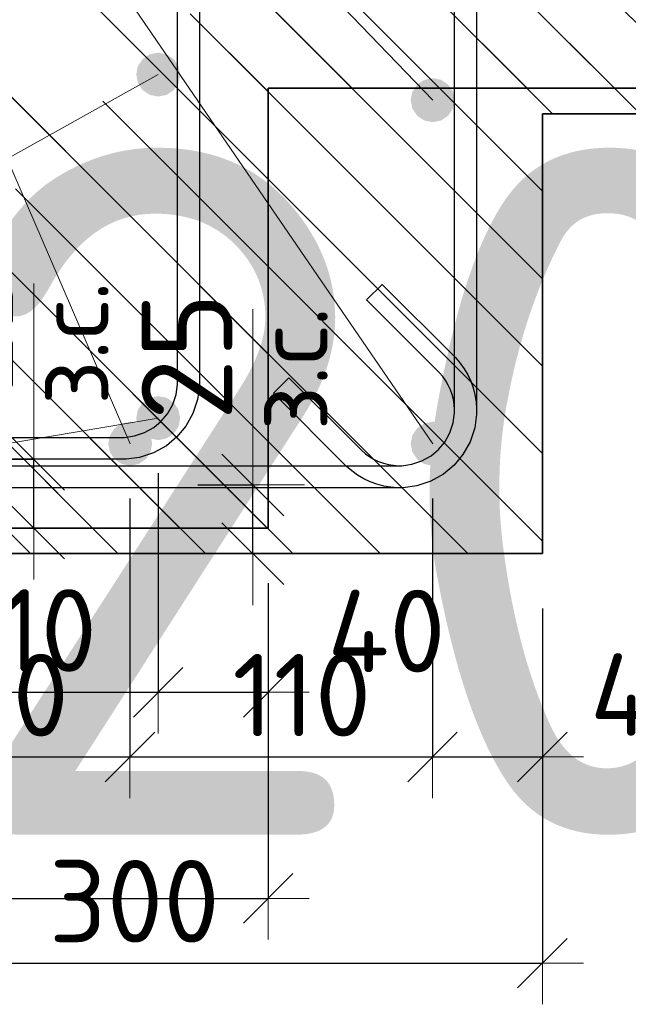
# Model space of a CAD drawing. Header units: metres. Extents: x -38 to 107, y -15 to 21.
# Tile 73 of 167: x 72.256 to 72.477, y 3.085 to 3.443. Entities that reach past the tile are written whole.
import ezdxf

# ---------------------------------------------------------------- set-up
doc = ezdxf.new("R2010")
doc.units = ezdxf.units.M
doc.header["$PDMODE"] = 65
for name, color, linetype, lineweight in [('XR$3$Арм.стержн. Арматура края', 96, 'Continuous', 35), ('XR$3$Арм.стержн.горизонт. 1', 180, 'Continuous', 35), ('XR$3$Размерная линия (1)', 7, 'Continuous', 13), ('XR$3$Размерная линия_ общее', 7, 'Continuous', 13), ('XR$4$Текст_ примечание', 7, 'Continuous', 13), ('XR$5$Арм.стержн. Хомут', 240, 'Continuous', 35), ('XR$5$Арм.стержн.горизонт. 1', 180, 'Continuous', 35), ('XR$5$Размерная линия (1)', 7, 'Continuous', 13), ('XR$5$Размерная линия_ общее', 7, 'Continuous', 13)]:
    doc.layers.add(name, color=color, linetype=linetype, lineweight=lineweight)
doc.styles.add('ISOCPEUR', font='txt')
doc.dimstyles.new('DIMSTYLE_11', dxfattribs={"dimtxt": 0.033, "dimasz": 0.0375, "dimexe": 0, "dimexo": 0, "dimgap": 0.0165, "dimtad": 2, "dimdec": 0, "dimlfac": 1000, "dimrnd": 1, "dimzin": 12, "dimdsep": 46, "dimtxsty": 'ISOCPEUR', "dimblk1": 'ALL_ML_STRICH', "dimblk2": 'ALL_ML_STRICH', "dimsah": 1, "dimcen": 0, "dimclrd": 7, "dimclre": 256, "dimclrt": 7, "dimadec": 0, "dimazin": 0, "dimtfac": 1, "dimtdec": 0, "dimtix": 1, "dimtmove": 2, "dimatfit": 3, "dimfxl": 0, "dimtvp": 1.2, "dimtzin": 0, "dimlwd": 0, "dimlwe": -3, "dimarcsym": 0})
doc.dimstyles.new('DIMSTYLE_23', dxfattribs={"dimtxt": 0.03, "dimasz": 0.03, "dimexe": 0, "dimexo": 0, "dimgap": 0.015, "dimtad": 2, "dimdec": 0, "dimlfac": 1000, "dimrnd": 5, "dimzin": 12, "dimdsep": 46, "dimtxsty": 'ISOCPEUR', "dimblk1": 'ALL_ML_STRICH', "dimblk2": 'ALL_ML_STRICH', "dimsah": 1, "dimcen": 0, "dimclrd": 7, "dimclre": 256, "dimclrt": 7, "dimadec": 0, "dimazin": 0, "dimtfac": 1, "dimtdec": 0, "dimtix": 1, "dimtmove": 2, "dimatfit": 3, "dimfxl": 0, "dimtvp": 1.2, "dimtzin": 0, "dimlwd": 0, "dimlwe": -3, "dimarcsym": 0})
doc.dimstyles.new('DIMSTYLE_24', dxfattribs={"dimtxt": 0.03, "dimasz": 0.03, "dimexe": 0, "dimexo": 0, "dimgap": 0.015, "dimtad": 2, "dimdec": 0, "dimlfac": 1000, "dimrnd": 5, "dimzin": 12, "dimdsep": 46, "dimtxsty": 'ISOCPEUR', "dimblk1": 'ALL_ML_STRICH', "dimblk2": 'ALL_ML_STRICH', "dimsah": 1, "dimcen": 0, "dimclrd": 7, "dimclre": 256, "dimclrt": 7, "dimadec": 0, "dimazin": 0, "dimtfac": 1, "dimtdec": 0, "dimtix": 1, "dimtmove": 2, "dimatfit": 3, "dimfxl": 0, "dimtzin": 0, "dimlwd": 0, "dimlwe": -3, "dimarcsym": 0})
pattern_1 = [(135, (0, 0), (-0.031819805, -0.031819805), [0.4, -0.05, 0, -0.05]), (135, (-0.01591, -0.01591), (-0.031819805, -0.031819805), [0.8, -0.1, 0.1, -0.1])]

# ---------------------------------------------------------------- blocks, each defined once
blk = doc.blocks.new('ALL_ML_STRICH')
at = {"color": 0, "linetype": 'ByBlock', "lineweight": -2}
for p, q in [((0, -0.5), (0, 0.5)), ((-0.3, -0.3), (0.3, 0.3)), ((-1, 0), (0.5, 0))]:
    blk.add_line(p, q, dxfattribs=at)
blk = doc.blocks.new('*D96')
at = {"layer": 'DEFPOINTS', "color": 7, "linetype": 'Continuous', "lineweight": 13, "transparency": 33554687}
for p in [(72.22062, 3.28331), (72.22562, 3.25831), (72.26061, 3.25831)]:
    blk.add_point(p, dxfattribs=at)
at = {"layer": 'XR$3$Размерная линия_ общее', "color": 253, "linetype": 'Continuous', "lineweight": -2, "true_color": 0xa0a0a0, "transparency": 33554687}
for p, q in [((72.24062, 3.28331), (72.26061, 3.28331)), ((72.24562, 3.25831), (72.26061, 3.25831))]:
    blk.add_line(p, q, dxfattribs=at)
at = {"layer": 'XR$3$Размерная линия_ общее', "color": 7, "linetype": 'Continuous', "lineweight": -2, "transparency": 33554687}
blk.add_line((72.26061, 3.25831), (72.26061, 3.28331), dxfattribs=at)
at = {"layer": 'XR$3$Размерная линия_ общее', "color": 7, "linetype": 'Continuous', "lineweight": 13, "transparency": 33554687, "xscale": 0.0375, "yscale": 0.0375, "zscale": 0.0375}
for p, rotation in [((72.26061, 3.28331), 90), ((72.26061, 3.25831), 270)]:
    blk.add_blockref('ALL_ML_STRICH', p, dxfattribs=dict(at, rotation=rotation))
at = {"layer": 'XR$3$Размерная линия_ общее', "color": 7, "linetype": 'Continuous', "lineweight": 13, "transparency": 33554687, "insert": (72.26082, 3.30308), "char_height": 0.027, "width": 0.00135, "attachment_point": 1, "rotation": 90, "line_spacing_factor": 0.60241, "style": 'ISOCPEUR'}
blk.add_mtext('з.с.', dxfattribs=at)
at = {"layer": 'XR$3$Размерная линия_ общее', "color": 7, "linetype": 'Continuous', "lineweight": 13, "transparency": 33554687, "insert": (72.23661, 3.33003), "char_height": 0.033, "width": 0.066, "attachment_point": 5, "rotation": 90, "style": 'ISOCPEUR'}
blk.add_mtext('\\A1;{25}', dxfattribs=at)
blk = doc.blocks.new('*D248')
at = {"layer": 'DEFPOINTS', "color": 7, "linetype": 'Continuous', "lineweight": 13, "transparency": 33554687}
for p in [(72.04592, 3.25831), (72.34592, 3.25831), (72.04592, 3.12355)]:
    blk.add_point(p, dxfattribs=at)
at = {"layer": 'XR$3$Размерная линия (1)', "color": 9, "linetype": 'Continuous', "lineweight": -2, "true_color": 0xc7c7c7, "transparency": 33554687}
for p, q in [((72.04592, 3.23831), (72.04592, 3.12355)), ((72.34592, 3.23831), (72.34592, 3.12355))]:
    blk.add_line(p, q, dxfattribs=at)
at = {"layer": 'XR$3$Размерная линия (1)', "color": 7, "linetype": 'Continuous', "lineweight": -2, "transparency": 33554687}
blk.add_line((72.04592, 3.12355), (72.34592, 3.12355), dxfattribs=at)
at = {"layer": 'XR$3$Размерная линия (1)', "color": 7, "linetype": 'Continuous', "lineweight": 13, "transparency": 33554687, "xscale": 0.03, "yscale": 0.03, "zscale": 0.03, "rotation": 180}
blk.add_blockref('ALL_ML_STRICH', (72.04592, 3.12355), dxfattribs=at)
at = {"layer": 'XR$3$Размерная линия (1)', "color": 7, "linetype": 'Continuous', "lineweight": 13, "transparency": 33554687, "xscale": 0.03, "yscale": 0.03, "zscale": 0.03}
blk.add_blockref('ALL_ML_STRICH', (72.34592, 3.12355), dxfattribs=at)
at = {"layer": 'XR$3$Размерная линия (1)', "color": 7, "linetype": 'Continuous', "lineweight": 13, "transparency": 33554687, "insert": (72.19717, 3.14605), "char_height": 0.03, "width": 0.075, "attachment_point": 5, "style": 'ISOCPEUR'}
blk.add_mtext('\\W0.83;\\A1;{300}', dxfattribs=at)
blk = doc.blocks.new('*D251')
at = {"layer": 'DEFPOINTS', "color": 7, "linetype": 'Continuous', "lineweight": 13, "transparency": 33554687}
for p in [(72.19584, 3.29831), (72.30592, 3.29831), (72.19584, 3.19855)]:
    blk.add_point(p, dxfattribs=at)
at = {"layer": 'XR$3$Размерная линия (1)', "color": 9, "linetype": 'Continuous', "lineweight": -2, "true_color": 0xc7c7c7, "transparency": 33554687}
for p, q in [((72.19584, 3.27831), (72.19584, 3.19855)), ((72.30592, 3.27831), (72.30592, 3.19855))]:
    blk.add_line(p, q, dxfattribs=at)
at = {"layer": 'XR$3$Размерная линия (1)', "color": 7, "linetype": 'Continuous', "lineweight": -2, "transparency": 33554687}
blk.add_line((72.19584, 3.19855), (72.30592, 3.19855), dxfattribs=at)
at = {"layer": 'XR$3$Размерная линия (1)', "color": 7, "linetype": 'Continuous', "lineweight": 13, "transparency": 33554687, "xscale": 0.03, "yscale": 0.03, "zscale": 0.03, "rotation": 180}
blk.add_blockref('ALL_ML_STRICH', (72.19584, 3.19855), dxfattribs=at)
at = {"layer": 'XR$3$Размерная линия (1)', "color": 7, "linetype": 'Continuous', "lineweight": 13, "transparency": 33554687, "xscale": 0.03, "yscale": 0.03, "zscale": 0.03}
blk.add_blockref('ALL_ML_STRICH', (72.30592, 3.19855), dxfattribs=at)
at = {"layer": 'XR$3$Размерная линия (1)', "color": 7, "linetype": 'Continuous', "lineweight": 13, "transparency": 33554687, "insert": (72.25838, 3.22105), "char_height": 0.03, "width": 0.09, "attachment_point": 5, "style": 'ISOCPEUR'}
blk.add_mtext('\\A1;{110}', dxfattribs=at)
blk = doc.blocks.new('*D252')
at = {"layer": 'DEFPOINTS', "color": 7, "linetype": 'Continuous', "lineweight": 13, "transparency": 33554687}
for p in [(72.30592, 3.29831), (72.34592, 3.25831), (72.30592, 3.19855)]:
    blk.add_point(p, dxfattribs=at)
at = {"layer": 'XR$3$Размерная линия (1)', "color": 9, "linetype": 'Continuous', "lineweight": -2, "true_color": 0xc7c7c7, "transparency": 33554687}
for p, q in [((72.30592, 3.27831), (72.30592, 3.19855)), ((72.34592, 3.23831), (72.34592, 3.19855))]:
    blk.add_line(p, q, dxfattribs=at)
at = {"layer": 'XR$3$Размерная линия (1)', "color": 7, "linetype": 'Continuous', "lineweight": -2, "transparency": 33554687}
blk.add_line((72.30592, 3.19855), (72.34592, 3.19855), dxfattribs=at)
at = {"layer": 'XR$3$Размерная линия (1)', "color": 7, "linetype": 'Continuous', "lineweight": 13, "transparency": 33554687, "xscale": 0.03, "yscale": 0.03, "zscale": 0.03, "rotation": 180}
blk.add_blockref('ALL_ML_STRICH', (72.30592, 3.19855), dxfattribs=at)
at = {"layer": 'XR$3$Размерная линия (1)', "color": 7, "linetype": 'Continuous', "lineweight": 13, "transparency": 33554687, "xscale": 0.03, "yscale": 0.03, "zscale": 0.03}
blk.add_blockref('ALL_ML_STRICH', (72.34592, 3.19855), dxfattribs=at)
at = {"layer": 'XR$3$Размерная линия (1)', "color": 7, "linetype": 'Continuous', "lineweight": 13, "transparency": 33554687, "insert": (72.389, 3.22083), "char_height": 0.03, "width": 0.06, "attachment_point": 5, "style": 'ISOCPEUR'}
blk.add_mtext('\\A1;{40}', dxfattribs=at)
blk = doc.blocks.new('*D916')
at = {"layer": 'DEFPOINTS', "color": 7, "linetype": 'Continuous', "lineweight": 13, "transparency": 33554687}
for p in [(72.14573, 3.249), (72.44573, 3.249), (72.14573, 3.10001)]:
    blk.add_point(p, dxfattribs=at)
at = {"layer": 'XR$5$Размерная линия (1)', "color": 9, "linetype": 'Continuous', "lineweight": -2, "true_color": 0xc7c7c7, "transparency": 33554687}
for p, q in [((72.14573, 3.229), (72.14573, 3.10001)), ((72.44573, 3.229), (72.44573, 3.10001))]:
    blk.add_line(p, q, dxfattribs=at)
at = {"layer": 'XR$5$Размерная линия (1)', "color": 7, "linetype": 'Continuous', "lineweight": -2, "transparency": 33554687}
blk.add_line((72.14573, 3.10001), (72.44573, 3.10001), dxfattribs=at)
at = {"layer": 'XR$5$Размерная линия (1)', "color": 7, "linetype": 'Continuous', "lineweight": 13, "transparency": 33554687, "xscale": 0.03, "yscale": 0.03, "zscale": 0.03, "rotation": 180}
blk.add_blockref('ALL_ML_STRICH', (72.14573, 3.10001), dxfattribs=at)
at = {"layer": 'XR$5$Размерная линия (1)', "color": 7, "linetype": 'Continuous', "lineweight": 13, "transparency": 33554687, "xscale": 0.03, "yscale": 0.03, "zscale": 0.03}
blk.add_blockref('ALL_ML_STRICH', (72.44573, 3.10001), dxfattribs=at)
at = {"layer": 'XR$5$Размерная линия (1)', "color": 7, "linetype": 'Continuous', "lineweight": 13, "transparency": 33554687, "insert": (72.29723, 3.12251), "char_height": 0.03, "width": 0.09, "attachment_point": 5, "style": 'ISOCPEUR'}
blk.add_mtext('\\A1;{300}', dxfattribs=at)
blk = doc.blocks.new('*D918')
at = {"layer": 'DEFPOINTS', "color": 7, "linetype": 'Continuous', "lineweight": 13, "transparency": 33554687}
for p in [(72.18565, 3.289), (72.29565, 3.289), (72.18565, 3.17501)]:
    blk.add_point(p, dxfattribs=at)
at = {"layer": 'XR$5$Размерная линия (1)', "color": 9, "linetype": 'Continuous', "lineweight": -2, "true_color": 0xc7c7c7, "transparency": 33554687}
for p, q in [((72.18565, 3.269), (72.18565, 3.17501)), ((72.29565, 3.269), (72.29565, 3.17501))]:
    blk.add_line(p, q, dxfattribs=at)
at = {"layer": 'XR$5$Размерная линия (1)', "color": 7, "linetype": 'Continuous', "lineweight": -2, "transparency": 33554687}
blk.add_line((72.18565, 3.17501), (72.29565, 3.17501), dxfattribs=at)
at = {"layer": 'XR$5$Размерная линия (1)', "color": 7, "linetype": 'Continuous', "lineweight": 13, "transparency": 33554687, "xscale": 0.03, "yscale": 0.03, "zscale": 0.03, "rotation": 180}
blk.add_blockref('ALL_ML_STRICH', (72.18565, 3.17501), dxfattribs=at)
at = {"layer": 'XR$5$Размерная линия (1)', "color": 7, "linetype": 'Continuous', "lineweight": 13, "transparency": 33554687, "xscale": 0.03, "yscale": 0.03, "zscale": 0.03}
blk.add_blockref('ALL_ML_STRICH', (72.29565, 3.17501), dxfattribs=at)
at = {"layer": 'XR$5$Размерная линия (1)', "color": 7, "linetype": 'Continuous', "lineweight": 13, "transparency": 33554687, "insert": (72.24815, 3.19751), "char_height": 0.03, "width": 0.09, "attachment_point": 5, "style": 'ISOCPEUR'}
blk.add_mtext('\\A1;{110}', dxfattribs=at)
blk = doc.blocks.new('*D919')
at = {"layer": 'DEFPOINTS', "color": 7, "linetype": 'Continuous', "lineweight": 13, "transparency": 33554687}
for p in [(72.29565, 3.289), (72.40573, 3.289), (72.29565, 3.17501)]:
    blk.add_point(p, dxfattribs=at)
at = {"layer": 'XR$5$Размерная линия (1)', "color": 9, "linetype": 'Continuous', "lineweight": -2, "true_color": 0xc7c7c7, "transparency": 33554687}
for p, q in [((72.29565, 3.269), (72.29565, 3.17501)), ((72.40573, 3.269), (72.40573, 3.17501))]:
    blk.add_line(p, q, dxfattribs=at)
at = {"layer": 'XR$5$Размерная линия (1)', "color": 7, "linetype": 'Continuous', "lineweight": -2, "transparency": 33554687}
blk.add_line((72.29565, 3.17501), (72.40573, 3.17501), dxfattribs=at)
at = {"layer": 'XR$5$Размерная линия (1)', "color": 7, "linetype": 'Continuous', "lineweight": 13, "transparency": 33554687, "xscale": 0.03, "yscale": 0.03, "zscale": 0.03, "rotation": 180}
blk.add_blockref('ALL_ML_STRICH', (72.29565, 3.17501), dxfattribs=at)
at = {"layer": 'XR$5$Размерная линия (1)', "color": 7, "linetype": 'Continuous', "lineweight": 13, "transparency": 33554687, "xscale": 0.03, "yscale": 0.03, "zscale": 0.03}
blk.add_blockref('ALL_ML_STRICH', (72.40573, 3.17501), dxfattribs=at)
at = {"layer": 'XR$5$Размерная линия (1)', "color": 7, "linetype": 'Continuous', "lineweight": 13, "transparency": 33554687, "insert": (72.35819, 3.19751), "char_height": 0.03, "width": 0.09, "attachment_point": 5, "style": 'ISOCPEUR'}
blk.add_mtext('\\A1;{110}', dxfattribs=at)
blk = doc.blocks.new('*D920')
at = {"layer": 'DEFPOINTS', "color": 7, "linetype": 'Continuous', "lineweight": 13, "transparency": 33554687}
for p in [(72.40573, 3.289), (72.44573, 3.249), (72.40573, 3.17501)]:
    blk.add_point(p, dxfattribs=at)
at = {"layer": 'XR$5$Размерная линия (1)', "color": 9, "linetype": 'Continuous', "lineweight": -2, "true_color": 0xc7c7c7, "transparency": 33554687}
for p, q in [((72.40573, 3.269), (72.40573, 3.17501)), ((72.44573, 3.229), (72.44573, 3.17501))]:
    blk.add_line(p, q, dxfattribs=at)
at = {"layer": 'XR$5$Размерная линия (1)', "color": 7, "linetype": 'Continuous', "lineweight": -2, "transparency": 33554687}
blk.add_line((72.40573, 3.17501), (72.44573, 3.17501), dxfattribs=at)
at = {"layer": 'XR$5$Размерная линия (1)', "color": 7, "linetype": 'Continuous', "lineweight": 13, "transparency": 33554687, "xscale": 0.03, "yscale": 0.03, "zscale": 0.03, "rotation": 180}
blk.add_blockref('ALL_ML_STRICH', (72.40573, 3.17501), dxfattribs=at)
at = {"layer": 'XR$5$Размерная линия (1)', "color": 7, "linetype": 'Continuous', "lineweight": 13, "transparency": 33554687, "xscale": 0.03, "yscale": 0.03, "zscale": 0.03}
blk.add_blockref('ALL_ML_STRICH', (72.44573, 3.17501), dxfattribs=at)
at = {"layer": 'XR$5$Размерная линия (1)', "color": 7, "linetype": 'Continuous', "lineweight": 13, "transparency": 33554687, "insert": (72.48454, 3.19769), "char_height": 0.03, "width": 0.06, "attachment_point": 5, "style": 'ISOCPEUR'}
blk.add_mtext('\\A1;{40}', dxfattribs=at)
blk = doc.blocks.new('*D921')
at = {"layer": 'DEFPOINTS', "color": 7, "linetype": 'Continuous', "lineweight": 13, "transparency": 33554687}
for p in [(72.30039, 3.274), (72.30539, 3.249), (72.34038, 3.249)]:
    blk.add_point(p, dxfattribs=at)
at = {"layer": 'XR$5$Размерная линия_ общее', "color": 253, "linetype": 'Continuous', "lineweight": -2, "true_color": 0xa0a0a0, "transparency": 33554687}
for p, q in [((72.32039, 3.274), (72.34038, 3.274)), ((72.32539, 3.249), (72.34038, 3.249))]:
    blk.add_line(p, q, dxfattribs=at)
at = {"layer": 'XR$5$Размерная линия_ общее', "color": 7, "linetype": 'Continuous', "lineweight": -2, "transparency": 33554687}
blk.add_line((72.34038, 3.249), (72.34038, 3.274), dxfattribs=at)
at = {"layer": 'XR$5$Размерная линия_ общее', "color": 7, "linetype": 'Continuous', "lineweight": 13, "transparency": 33554687, "xscale": 0.0375, "yscale": 0.0375, "zscale": 0.0375}
for p, rotation in [((72.34038, 3.274), 90), ((72.34038, 3.249), 270)]:
    blk.add_blockref('ALL_ML_STRICH', p, dxfattribs=dict(at, rotation=rotation))
at = {"layer": 'XR$5$Размерная линия_ общее', "color": 7, "linetype": 'Continuous', "lineweight": 13, "transparency": 33554687, "insert": (72.34059, 3.29377), "char_height": 0.027, "width": 0.00135, "attachment_point": 1, "rotation": 90, "line_spacing_factor": 0.60241, "style": 'ISOCPEUR'}
blk.add_mtext('з.с.', dxfattribs=at)
at = {"layer": 'XR$5$Размерная линия_ общее', "color": 7, "linetype": 'Continuous', "lineweight": 13, "transparency": 33554687, "insert": (72.31638, 3.32072), "char_height": 0.033, "width": 0.066, "attachment_point": 5, "rotation": 90, "style": 'ISOCPEUR'}
blk.add_mtext('\\A1;{25}', dxfattribs=at)

msp = doc.modelspace()

# ---------------------------------------------------------------- hatches: boundary and pattern name
at = {"linetype": 'Continuous', "lineweight": 13, "transparency": 33554687}
h = msp.add_hatch(dxfattribs=at)
h.set_pattern_fill('__________540', scale=0.015, style=0, pattern_type=2)
h.set_pattern_definition(pattern_1)
h.paths.add_polyline_path([(72.34592, 3.61831), (72.12592, 3.61831), (72.12592, 3.49831), (72.04592, 3.45831), (72.04592, 3.25831), (72.34592, 3.25831)], flags=0)
at = {"linetype": 'Continuous', "lineweight": 25, "transparency": 33554687}
h = msp.add_hatch(dxfattribs=at)
h.set_pattern_fill('__________540', scale=0.015, style=0, pattern_type=2)
h.set_pattern_definition(pattern_1)
h.paths.add_polyline_path([(72.34592, 3.61831), (72.34592, 3.41831), (72.71957, 3.41831), (72.71957, 3.61831)], flags=0)
at = {"linetype": 'Continuous', "lineweight": 13, "transparency": 33554687}
h = msp.add_hatch(dxfattribs=at)
h.set_pattern_fill('__________540', scale=0.015, style=0, pattern_type=2)
h.set_pattern_definition(pattern_1)
h.paths.add_polyline_path([(72.44581, 3.609), (72.14581, 3.609), (72.14581, 3.249), (72.44581, 3.249)], flags=0)
h = msp.add_hatch(dxfattribs=at)
h.set_pattern_fill('__________540', scale=0.015, style=0, pattern_type=2)
h.set_pattern_definition(pattern_1)
h.paths.add_polyline_path([(72.44581, 3.609), (72.44581, 3.409), (72.62641, 3.409), (72.62641, 3.609)], flags=0)
at = {"layer": 'XR$3$Арм.стержн.горизонт. 1', "linetype": 'Continuous', "lineweight": 50, "transparency": 33554687}
for points in [[(72.31392, 3.42331), (72.31331, 3.42637), (72.31157, 3.42896), (72.30898, 3.4307), (72.30592, 3.43131), (72.30285, 3.4307), (72.30026, 3.42896), (72.29852, 3.42637), (72.29792, 3.42331), (72.29852, 3.42025), (72.30026, 3.41765), (72.30285, 3.41592), (72.30592, 3.41531), (72.30898, 3.41592), (72.31157, 3.41765), (72.31331, 3.42025)], [(72.31392, 3.29831), (72.31331, 3.30137), (72.31157, 3.30396), (72.30898, 3.3057), (72.30592, 3.30631), (72.30285, 3.3057), (72.30026, 3.30396), (72.29852, 3.30137), (72.29792, 3.29831), (72.29852, 3.29525), (72.30026, 3.29265), (72.30285, 3.29092), (72.30592, 3.29031), (72.30898, 3.29092), (72.31157, 3.29265), (72.31331, 3.29525)]]:
    msp.add_hatch(color=7, dxfattribs=at).paths.add_polyline_path(points)
at = {"layer": 'XR$5$Арм.стержн.горизонт. 1', "linetype": 'Continuous', "lineweight": 50, "transparency": 33554687}
for points in [[(72.41381, 3.414), (72.4132, 3.41706), (72.41146, 3.41966), (72.40887, 3.42139), (72.40581, 3.422), (72.40274, 3.42139), (72.40015, 3.41966), (72.39841, 3.41706), (72.39781, 3.414), (72.39841, 3.41094), (72.40015, 3.40834), (72.40274, 3.40661), (72.40581, 3.406), (72.40887, 3.40661), (72.41146, 3.40834), (72.4132, 3.41094)], [(72.30373, 3.289), (72.30312, 3.29206), (72.30139, 3.29466), (72.29879, 3.29639), (72.29573, 3.297), (72.29267, 3.29639), (72.29007, 3.29466), (72.28834, 3.29206), (72.28773, 3.289), (72.28834, 3.28594), (72.29007, 3.28334), (72.29267, 3.28161), (72.29573, 3.281), (72.29879, 3.28161), (72.30139, 3.28334), (72.30312, 3.28594)], [(72.41381, 3.289), (72.4132, 3.29206), (72.41146, 3.29466), (72.40887, 3.29639), (72.40581, 3.297), (72.40274, 3.29639), (72.40015, 3.29466), (72.39841, 3.29206), (72.39781, 3.289), (72.39841, 3.28594), (72.40015, 3.28334), (72.40274, 3.28161), (72.40581, 3.281), (72.40887, 3.28161), (72.41146, 3.28334), (72.4132, 3.28594)]]:
    msp.add_hatch(color=7, dxfattribs=at).paths.add_polyline_path(points)

# ---------------------------------------------------------------- linework, layer by layer
at = {"color": 7, "linetype": 'Continuous', "lineweight": 35, "transparency": 33554687}
for p, q in [((72.34592, 3.25831), (72.34592, 3.41831)), ((72.34592, 3.41831), (72.71957, 3.41831)), ((72.44581, 3.249), (72.44581, 3.409)), ((72.44581, 3.409), (72.62641, 3.409)), ((72.04592, 3.25831), (72.34592, 3.25831)), ((72.14581, 3.249), (72.44581, 3.249))]:
    msp.add_line(p, q, dxfattribs=at)
at = {"color": 7, "linetype": 'Continuous', "lineweight": 13, "transparency": 33554687}
for p, q in [((72.26061, 3.28331), (72.26061, 3.34731)), ((72.34038, 3.274), (72.34038, 3.338))]:
    msp.add_line(p, q, dxfattribs=at)
at = {"layer": 'XR$3$Арм.стержн. Арматура края', "color": 40, "linetype": 'Continuous', "lineweight": 25, "transparency": 33554687}
for points in [[(72.32092, 3.51831), (72.32092, 3.30998), (72.32024, 3.3051), (72.31856, 3.30002), (72.31594, 3.29535), (72.31273, 3.2915), (72.30888, 3.28828), (72.3042, 3.28566), (72.29912, 3.28399), (72.29424, 3.28331), (72.09759, 3.28331)], [(72.09815, 3.29131), (72.29368, 3.29131), (72.2973, 3.29181), (72.30096, 3.29302), (72.30432, 3.2949), (72.30705, 3.29718), (72.30933, 3.29991), (72.31121, 3.30326), (72.31241, 3.30692), (72.31292, 3.31054), (72.31292, 3.51831)]]:
    msp.add_lwpolyline(points, dxfattribs=at)
at = {"layer": 'XR$3$Арм.стержн.горизонт. 1', "color": 7, "linetype": 'Continuous', "lineweight": 13, "transparency": 33554687}
for q in [(72.30592, 3.42331), (72.30592, 3.29831)]:
    msp.add_line((71.9842, 3.24427), q, dxfattribs=at)
at = {"layer": 'XR$5$Арм.стержн. Хомут', "color": 40, "linetype": 'Continuous', "lineweight": 25, "transparency": 33554687}
for points in [[(72.42181, 3.55732), (72.42181, 3.29968), (72.42113, 3.2948), (72.41945, 3.28972), (72.41683, 3.28504), (72.41362, 3.28119), (72.40977, 3.27797), (72.40509, 3.27535), (72.40001, 3.27368), (72.39513, 3.273), (72.39314, 3.273), (72.39062, 3.27318), (72.38804, 3.27359), (72.38551, 3.27425), (72.38309, 3.27513), (72.38076, 3.27622), (72.3785, 3.27755), (72.37638, 3.27907), (72.37448, 3.28073), (72.34784, 3.30736), (72.3535, 3.31302)], [(72.42181, 3.55732), (72.42181, 3.29968), (72.42113, 3.2948), (72.41945, 3.28972), (72.41683, 3.28504), (72.41362, 3.28119), (72.40977, 3.27797), (72.40509, 3.27535), (72.40001, 3.27368), (72.39513, 3.273), (72.39314, 3.273), (72.39062, 3.27318), (72.38804, 3.27359), (72.38551, 3.27425), (72.38309, 3.27513), (72.38076, 3.27622), (72.3785, 3.27755), (72.37638, 3.27907), (72.37448, 3.28073), (72.34784, 3.30736), (72.3535, 3.31302)], [(72.3535, 3.31302), (72.37993, 3.28659), (72.38136, 3.28535), (72.38288, 3.28425), (72.38449, 3.2833), (72.38615, 3.28252), (72.38788, 3.2819), (72.38969, 3.28143), (72.39154, 3.28113), (72.39342, 3.281), (72.39457, 3.281), (72.39819, 3.2815), (72.40185, 3.28271), (72.40521, 3.28459), (72.40794, 3.28687), (72.41022, 3.2896), (72.41209, 3.29295), (72.4133, 3.29661), (72.41381, 3.30023), (72.41381, 3.55677)], [(72.3535, 3.31302), (72.37993, 3.28659), (72.38136, 3.28535), (72.38288, 3.28425), (72.38449, 3.2833), (72.38615, 3.28252), (72.38788, 3.2819), (72.38969, 3.28143), (72.39154, 3.28113), (72.39342, 3.281), (72.39457, 3.281), (72.39819, 3.2815), (72.40185, 3.28271), (72.40521, 3.28459), (72.40794, 3.28687), (72.41022, 3.2896), (72.41209, 3.29295), (72.4133, 3.29661), (72.41381, 3.30023), (72.41381, 3.55677)], [(72.197, 3.281), (72.39457, 3.281), (72.39819, 3.2815), (72.40185, 3.28271), (72.40521, 3.28459), (72.40794, 3.28687), (72.41022, 3.2896), (72.41209, 3.29295), (72.4133, 3.29661), (72.41381, 3.30023), (72.41381, 3.30138), (72.41367, 3.30326), (72.41337, 3.30511), (72.4129, 3.30692), (72.41228, 3.30865), (72.4115, 3.31031), (72.41055, 3.31193), (72.40945, 3.31345), (72.40822, 3.31487), (72.38178, 3.3413), (72.38744, 3.34696), (72.41407, 3.32033), (72.41573, 3.31842), (72.41726, 3.3163), (72.41858, 3.31405), (72.41968, 3.31172), (72.42055, 3.30929), (72.42121, 3.30676), (72.42163, 3.30418), (72.42181, 3.30166), (72.42181, 3.29968), (72.42113, 3.2948), (72.41945, 3.28972), (72.41683, 3.28504), (72.41362, 3.28119), (72.40977, 3.27797), (72.40509, 3.27535), (72.40001, 3.27368), (72.39513, 3.273), (72.19644, 3.273)], [(72.197, 3.281), (72.39457, 3.281), (72.39819, 3.2815), (72.40185, 3.28271), (72.40521, 3.28459), (72.40794, 3.28687), (72.41022, 3.2896), (72.41209, 3.29295), (72.4133, 3.29661), (72.41381, 3.30023), (72.41381, 3.30138), (72.41367, 3.30326), (72.41337, 3.30511), (72.4129, 3.30692), (72.41228, 3.30865), (72.4115, 3.31031), (72.41055, 3.31193), (72.40945, 3.31345), (72.40822, 3.31487), (72.38178, 3.3413), (72.38744, 3.34696), (72.41407, 3.32033), (72.41573, 3.31842), (72.41726, 3.3163), (72.41858, 3.31405), (72.41968, 3.31172), (72.42055, 3.30929), (72.42121, 3.30676), (72.42163, 3.30418), (72.42181, 3.30166), (72.42181, 3.29968), (72.42113, 3.2948), (72.41945, 3.28972), (72.41683, 3.28504), (72.41362, 3.28119), (72.40977, 3.27797), (72.40509, 3.27535), (72.40001, 3.27368), (72.39513, 3.273), (72.19644, 3.273)]]:
    msp.add_lwpolyline(points, dxfattribs=at)
at = {"layer": 'XR$5$Арм.стержн.горизонт. 1', "color": 7, "linetype": 'Continuous', "lineweight": 13, "transparency": 33554687}
for q in [(72.40581, 3.289), (72.40581, 3.414), (72.29573, 3.289)]:
    msp.add_line((72.10732, 3.72498), q, dxfattribs=at)

# ---------------------------------------------------------------- texts
at = {"layer": 'XR$4$Текст_ примечание', "color": 7, "linetype": 'Continuous', "lineweight": 35, "transparency": 33554687, "insert": (70.35063, 3.14671), "char_height": 0.25, "width": 2.7437149, "attachment_point": 7, "style": 'ISOCPEUR'}
msp.add_mtext('\\W0.96;ГОСТ 34028-2016', dxfattribs=at)

# ---------------------------------------------------------------- dimensions: what is measured, and where the dimension line sits
at = {"layer": 'XR$3$Размерная линия (1)', "color": 7, "linetype": 'Continuous', "lineweight": 13, "transparency": 33554687}
for base, p1, p2, dimstyle, picture, middle in [((72.30592, 3.19855), (72.19584, 3.27831), (72.30592, 3.27831), 'DIMSTYLE_24', '*D251', (72.25838, 3.22105)), ((72.34592, 3.19855), (72.30592, 3.27831), (72.34592, 3.23831), 'DIMSTYLE_23', '*D252', (72.389, 3.22083)), ((72.34592, 3.12355), (72.04592, 3.23831), (72.34592, 3.23831), 'DIMSTYLE_24', '*D248', (72.19717, 3.14605))]:
    dim = msp.add_linear_dim(base=base, p1=p1, p2=p2, dimstyle=dimstyle, override={"dimpost": '<>', "dimclrd": 7, "dimclre": 9, "dimclrt": 7, "dimlwd": 0, "dimlwe": 65533}, dxfattribs=at)
    dim.commit()
    dim.dimension.update_dxf_attribs({"geometry": picture, "text_midpoint": middle, "dimtype": 160})
at = {"layer": 'XR$3$Размерная линия_ общее', "color": 7, "linetype": 'Continuous', "lineweight": 13, "transparency": 33554687}
dim = msp.add_linear_dim(base=(72.26061, 3.28331), p1=(72.24562, 3.25831), p2=(72.24062, 3.28331), angle=90, text='<>\\Xз.с.', dimstyle='DIMSTYLE_11', override={"dimpost": '<>', "dimclrd": 7, "dimclre": 253, "dimclrt": 7, "dimlwd": 0, "dimlwe": 65533}, dxfattribs=at)
dim.commit()
dim.dimension.update_dxf_attribs({"geometry": '*D96', "text_midpoint": (72.23661, 3.33003), "dimtype": 160})
at = {"layer": 'XR$5$Размерная линия (1)', "color": 7, "linetype": 'Continuous', "lineweight": 13, "transparency": 33554687}
for base, p1, p2, dimstyle, picture, middle in [((72.29565, 3.17501), (72.18565, 3.269), (72.29565, 3.269), 'DIMSTYLE_24', '*D918', (72.24815, 3.19751)), ((72.40573, 3.17501), (72.29565, 3.269), (72.40573, 3.269), 'DIMSTYLE_24', '*D919', (72.35819, 3.19751)), ((72.44573, 3.17501), (72.40573, 3.269), (72.44573, 3.229), 'DIMSTYLE_23', '*D920', (72.48454, 3.19769)), ((72.44573, 3.10001), (72.14573, 3.229), (72.44573, 3.229), 'DIMSTYLE_24', '*D916', (72.29723, 3.12251))]:
    dim = msp.add_linear_dim(base=base, p1=p1, p2=p2, dimstyle=dimstyle, override={"dimpost": '<>', "dimclrd": 7, "dimclre": 9, "dimclrt": 7, "dimlwd": 0, "dimlwe": 65533}, dxfattribs=at)
    dim.commit()
    dim.dimension.update_dxf_attribs({"geometry": picture, "text_midpoint": middle, "dimtype": 160})
at = {"layer": 'XR$5$Размерная линия_ общее', "color": 7, "linetype": 'Continuous', "lineweight": 13, "transparency": 33554687}
dim = msp.add_linear_dim(base=(72.34038, 3.274), p1=(72.32539, 3.249), p2=(72.32039, 3.274), angle=90, text='<>\\Xз.с.', dimstyle='DIMSTYLE_11', override={"dimpost": '<>', "dimclrd": 7, "dimclre": 253, "dimclrt": 7, "dimlwd": 0, "dimlwe": 65533}, dxfattribs=at)
dim.commit()
dim.dimension.update_dxf_attribs({"geometry": '*D921', "text_midpoint": (72.31638, 3.32072), "dimtype": 160})

doc.saveas('drawing.dxf')
